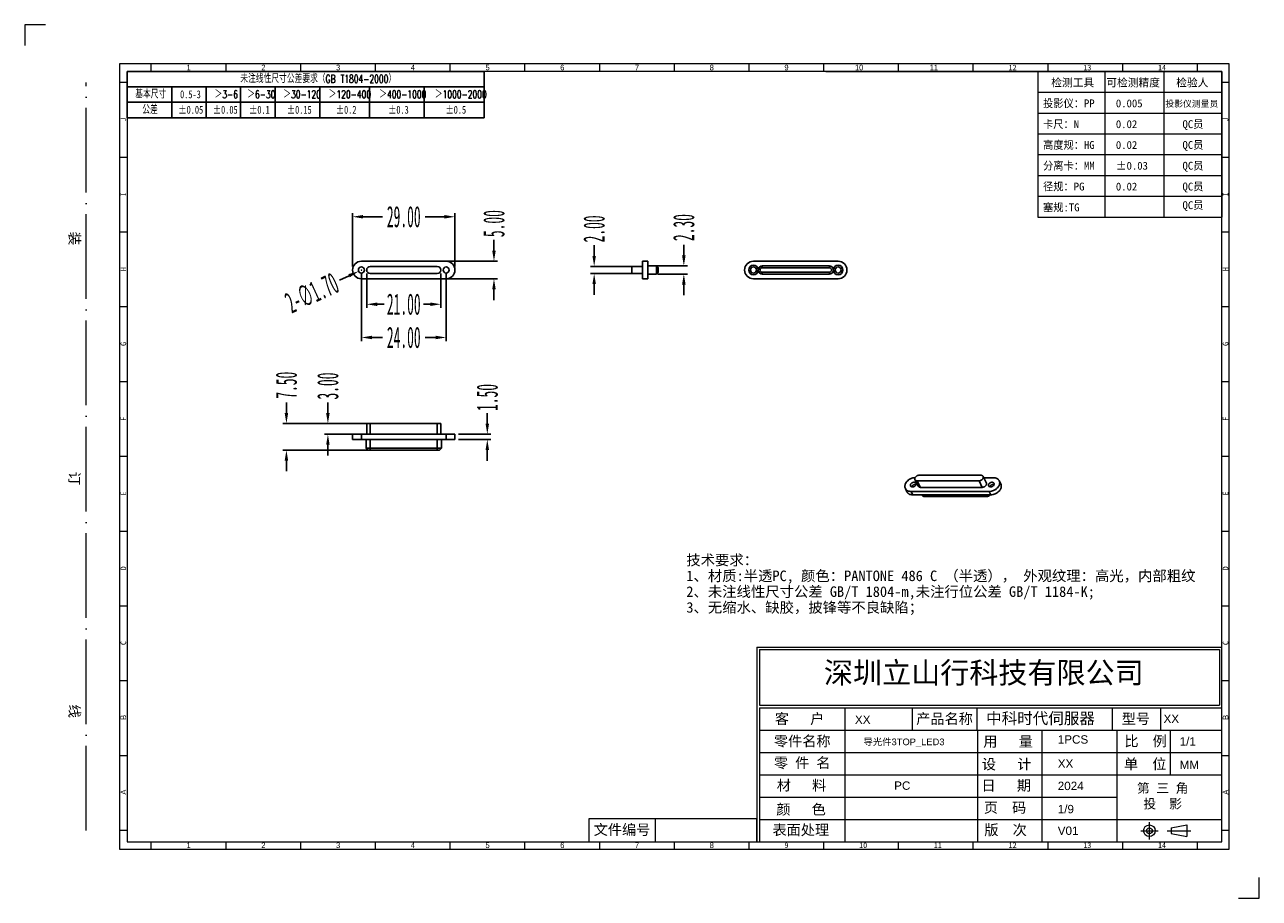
# Model space of a CAD drawing. Header units: millimetres. Extents: x 4126 to 4476, y 2306 to 2554.
import ezdxf

# ---------------------------------------------------------------- set-up
doc = ezdxf.new("R2010")
doc.units = ezdxf.units.MM
for name, pattern in [('ACAD_ISO04W100', [30, 24, -3, 0, -3]), ('CENTERLINE', [30, 12, -1.5, 3, -1.5, 12]), ('SLD-实线', [0])]:
    doc.linetypes.add(name, pattern=pattern)
for name, color, linetype in [('35002034-01_DXF_TEXT', 7, 'Continuous'), ('FRAME', 4, 'Continuous'), ('蓝色线', 5, 'SLD-实线')]:
    doc.layers.add(name, color=color, linetype=linetype)
doc.layers.add('框', color=1, linetype='CENTERLINE', lineweight=5)
doc.styles.add('s', font='txt')
doc.styles.add('SIMPLEX', font='SIMPLEX.shx', dxfattribs={"height": 3.5})
doc.styles.add('SLDTEXTSTYLE1', font='TXT', dxfattribs={"width": 0.469})
doc.styles.add('SLDTEXTSTYLE6', font='TXT', dxfattribs={"width": 0.7, "bigfont": 'bigfont'})
doc.styles.add('SLDTEXTSTYLE7', font='TXT', dxfattribs={"width": 0.7})
doc.styles.get("Standard").update_dxf_attribs({"font": 'arial.ttf'})
doc.styles.add('STYLE3', font='swissi.ttf', dxfattribs={"height": 3})
doc.dimstyles.new('副本 SLDDIMSTYLE1', dxfattribs={"dimtxt": 6, "dimasz": 3, "dimexe": 1, "dimexo": 1, "dimgap": 0.875, "dimtad": 0, "dimrnd": 1e-09, "dimzin": 4, "dimdsep": 46, "dimtxsty": 'SLDTEXTSTYLE1', "dimcen": 0.09, "dimclrd": 4, "dimclre": 4, "dimclrt": 6, "dimadec": 0, "dimazin": 0, "dimtfac": 1, "dimtofl": 0, "dimtmove": 0, "dimatfit": 3, "dimfxl": 0, "dimtolj": 1, "dimtzin": 12, "dimarcsym": 0})

# ---------------------------------------------------------------- blocks, each defined once
blk = doc.blocks.new('SW_TABLEANNOTATION_0')
at = {"layer": '蓝色线', "color": 0}
for p, q in [((0, 0), (0, -12.39)), ((95.59, 0), (0, 0)), ((95.59, -12.39), (95.59, 0)), ((0, -4.13), (95.59, -4.13)), ((11.95, -4.13), (11.95, -12.39)), ((21.18, -4.13), (21.18, -12.39)), ((30.4, -4.13), (30.4, -12.39)), ((39.63, -4.13), (39.63, -12.39)), ((51.58, -4.13), (51.58, -12.39)), ((64.89, -4.13), (64.89, -12.39)), ((79.56, -4.13), (79.56, -12.39)), ((0, -8.26), (95.59, -8.26)), ((0, -12.39), (95.59, -12.39))]:
    blk.add_line(p, q, dxfattribs=at)
at = {"layer": '蓝色线', "color": 0, "attachment_point": 1}
for s, insert, char_height, style in [('\\M+196A2\\M+1928D线\\M+190AB\\M+18EDA\\M+190A1\\M+18CF6\\M+18DB7\\M+19776\\M+18B81\\M+18169GB T1804-2000\\M+1816A', (30.32, -0.93), 2.11667, 'SLDTEXTSTYLE6'), ('\\M+18AEE\\M+1967B\\M+18EDA\\M+190A1', (2.2, -5.06), 2.1167, 'SLDTEXTSTYLE6'), ('0.5-3', (14.2, -5.06), 2.117, 'SLDTEXTSTYLE7'), ('\\M+181843-6', (23.43, -5.06), 2.1167, 'SLDTEXTSTYLE6'), ('\\M+181846-30', (32.18, -5.06), 2.1167, 'SLDTEXTSTYLE6'), ('\\M+1818430-120', (41.82, -5.06), 2.1167, 'SLDTEXTSTYLE6'), ('\\M+18184120-400', (53.98, -5.06), 2.1167, 'SLDTEXTSTYLE6'), ('\\M+18184400-1000', (67.5, -5.06), 2.1167, 'SLDTEXTSTYLE6'), ('\\M+181841000-2000', (82.38, -5.06), 2.1167, 'SLDTEXTSTYLE6'), ('\\M+18CF6\\M+18DB7', (4.09, -9.19), 2.1167, 'SLDTEXTSTYLE6'), ('\\M+5A1C00.05', (13.73, -9.19), 2.1167, 'SLDTEXTSTYLE7'), ('\\M+5A1C00.05', (22.95, -9.19), 2.1167, 'SLDTEXTSTYLE7'), ('\\M+5A1C00.1', (32.65, -9.19), 2.1167, 'SLDTEXTSTYLE7'), ('\\M+5A1C00.15', (42.77, -9.19), 2.1167, 'SLDTEXTSTYLE7'), ('\\M+5A1C00.2', (55.87, -9.19), 2.1167, 'SLDTEXTSTYLE7'), ('\\M+5A1C00.3', (69.86, -9.19), 2.1167, 'SLDTEXTSTYLE7'), ('\\M+5A1C00.5', (85.21, -9.19), 2.1167, 'SLDTEXTSTYLE7')]:
    blk.add_mtext(s, dxfattribs=dict(at, insert=insert, char_height=char_height, style=style))
blk = doc.blocks.new('*D178')
at = {"color": 4, "lineweight": -2}
for p, q in [((4200, 2443.72), (4200, 2446.72)), ((4225.45, 2440.72), (4199, 2440.72)), ((4224.42, 2433.22), (4199, 2433.22)), ((4200, 2430.22), (4200, 2427.22))]:
    blk.add_line(p, q, dxfattribs=at)
at = {"color": 4}
for points in [[(4199.5, 2443.72), (4200.5, 2443.72), (4200, 2440.72)], [(4199.5, 2430.22), (4200.5, 2430.22), (4200, 2433.22)]]:
    blk.add_solid(points, dxfattribs=at)
at = {"layer": 'Defpoints', "color": 0}
for p in [(4200, 2440.72), (4226.45, 2440.72), (4225.42, 2433.22)]:
    blk.add_point(p, dxfattribs=at)
at = {"color": 6, "insert": (4200, 2451.58), "char_height": 6, "attachment_point": 5, "rotation": 90, "style": 'SLDTEXTSTYLE1'}
blk.add_mtext('\\A1;7.50', dxfattribs=at)
blk = doc.blocks.new('*D179')
at = {"color": 4, "lineweight": -2}
for p, q in [((4256.91, 2440.72), (4256.91, 2443.72)), ((4248.74, 2437.72), (4257.91, 2437.72)), ((4248.74, 2436.22), (4257.91, 2436.22)), ((4256.91, 2433.22), (4256.91, 2430.22))]:
    blk.add_line(p, q, dxfattribs=at)
at = {"color": 4}
for points in [[(4256.41, 2440.72), (4257.41, 2440.72), (4256.91, 2437.72)], [(4256.41, 2433.22), (4257.41, 2433.22), (4256.91, 2436.22)]]:
    blk.add_solid(points, dxfattribs=at)
at = {"layer": 'Defpoints', "color": 0}
for p in [(4247.74, 2437.72), (4256.91, 2437.72), (4247.74, 2436.22)]:
    blk.add_point(p, dxfattribs=at)
at = {"color": 6, "insert": (4256.91, 2448.11), "char_height": 6, "attachment_point": 5, "rotation": 90, "style": 'SLDTEXTSTYLE1'}
blk.add_mtext('\\A1;1.50', dxfattribs=at)
blk = doc.blocks.new('*D180')
at = {"color": 4, "lineweight": -2}
for p, q in [((4211.75, 2443.72), (4211.75, 2446.72)), ((4218.73, 2440.72), (4210.75, 2440.72)), ((4218.73, 2437.72), (4210.75, 2437.72)), ((4211.75, 2434.72), (4211.75, 2431.72))]:
    blk.add_line(p, q, dxfattribs=at)
at = {"color": 4}
for points in [[(4211.25, 2443.72), (4212.25, 2443.72), (4211.75, 2440.72)], [(4211.25, 2434.72), (4212.25, 2434.72), (4211.75, 2437.72)]]:
    blk.add_solid(points, dxfattribs=at)
at = {"layer": 'Defpoints', "color": 0}
for p in [(4211.75, 2440.72), (4219.73, 2440.72), (4219.73, 2437.72)]:
    blk.add_point(p, dxfattribs=at)
at = {"color": 6, "insert": (4211.75, 2451.35), "char_height": 6, "attachment_point": 5, "rotation": 90, "style": 'SLDTEXTSTYLE1'}
blk.add_mtext('\\A1;3.00', dxfattribs=at)
blk = doc.blocks.new('*D181')
at = {"color": 4, "lineweight": -2}
for p, q in [((4218.74, 2485.2), (4218.74, 2500.27)), ((4221.74, 2499.27), (4227.21, 2499.27)), ((4244.74, 2499.27), (4239.28, 2499.27)), ((4247.74, 2485.2), (4247.74, 2500.27))]:
    blk.add_line(p, q, dxfattribs=at)
at = {"color": 4}
for points in [[(4221.74, 2499.77), (4221.74, 2498.77), (4218.74, 2499.27)], [(4244.74, 2499.77), (4244.74, 2498.77), (4247.74, 2499.27)]]:
    blk.add_solid(points, dxfattribs=at)
at = {"layer": 'Defpoints', "color": 0}
for p in [(4247.74, 2499.27), (4218.74, 2484.2), (4247.74, 2484.2)]:
    blk.add_point(p, dxfattribs=at)
at = {"color": 6, "insert": (4233.24, 2499.27), "char_height": 6, "attachment_point": 5, "style": 'SLDTEXTSTYLE1'}
blk.add_mtext('\\A1;29.00', dxfattribs=at)
blk = doc.blocks.new('*D182')
at = {"color": 4, "lineweight": -2}
for p, q in [((4222.74, 2483.2), (4222.74, 2473.5)), ((4243.74, 2483.2), (4243.74, 2473.5)), ((4225.74, 2474.5), (4227.68, 2474.5)), ((4240.74, 2474.5), (4238.81, 2474.5))]:
    blk.add_line(p, q, dxfattribs=at)
at = {"color": 4}
for points in [[(4225.74, 2475), (4225.74, 2474), (4222.74, 2474.5)], [(4240.74, 2475), (4240.74, 2474), (4243.74, 2474.5)]]:
    blk.add_solid(points, dxfattribs=at)
at = {"layer": 'Defpoints', "color": 0}
for p in [(4222.74, 2484.2), (4243.74, 2484.2), (4243.74, 2474.5)]:
    blk.add_point(p, dxfattribs=at)
at = {"color": 6, "insert": (4233.24, 2474.5), "char_height": 6, "attachment_point": 5, "style": 'SLDTEXTSTYLE1'}
blk.add_mtext('\\A1;21.00', dxfattribs=at)
blk = doc.blocks.new('*D183')
at = {"color": 4, "lineweight": -2}
for p, q in [((4221.24, 2483.2), (4221.24, 2464.1)), ((4245.24, 2483.2), (4245.24, 2464.1)), ((4224.24, 2465.1), (4227.21, 2465.1)), ((4242.24, 2465.1), (4239.28, 2465.1))]:
    blk.add_line(p, q, dxfattribs=at)
at = {"color": 4}
for points in [[(4224.24, 2465.6), (4224.24, 2464.6), (4221.24, 2465.1)], [(4242.24, 2465.6), (4242.24, 2464.6), (4245.24, 2465.1)]]:
    blk.add_solid(points, dxfattribs=at)
at = {"layer": 'Defpoints', "color": 0}
for p in [(4221.24, 2484.2), (4245.24, 2484.2), (4245.24, 2465.1)]:
    blk.add_point(p, dxfattribs=at)
at = {"color": 6, "insert": (4233.24, 2465.1), "char_height": 6, "attachment_point": 5, "style": 'SLDTEXTSTYLE1'}
blk.add_mtext('\\A1;24.00', dxfattribs=at)
blk = doc.blocks.new('*D184')
at = {"color": 4, "lineweight": -2}
for p, q in [((4221.15, 2484.2), (4221.33, 2484.2)), ((4221.24, 2484.11), (4221.24, 2484.29)), ((4215.02, 2481.33), (4217.75, 2482.59))]:
    blk.add_line(p, q, dxfattribs=at)
at = {"color": 4}
blk.add_solid([(4217.54, 2483.04), (4217.96, 2482.13), (4220.47, 2483.84)], dxfattribs=at)
at = {"layer": 'Defpoints', "color": 0}
for p in [(4220.47, 2483.84), (4222.02, 2484.56)]:
    blk.add_point(p, dxfattribs=at)
at = {"color": 6, "insert": (4207.2, 2477.73), "char_height": 6, "attachment_point": 5, "rotation": 24.7526, "style": 'SLDTEXTSTYLE1'}
blk.add_mtext('\\A1;2-∅1.70', dxfattribs=at)
blk = doc.blocks.new('*D185')
at = {"color": 4, "lineweight": -2}
for p, q in [((4287.18, 2488.2), (4287.18, 2491.2)), ((4298.35, 2485.2), (4286.18, 2485.2)), ((4298.35, 2483.2), (4286.18, 2483.2)), ((4287.18, 2480.2), (4287.18, 2477.2))]:
    blk.add_line(p, q, dxfattribs=at)
at = {"color": 4}
for points in [[(4286.68, 2488.2), (4287.68, 2488.2), (4287.18, 2485.2)], [(4286.68, 2480.2), (4287.68, 2480.2), (4287.18, 2483.2)]]:
    blk.add_solid(points, dxfattribs=at)
at = {"layer": 'Defpoints', "color": 0}
for p in [(4287.18, 2485.2), (4299.35, 2485.2), (4299.35, 2483.2)]:
    blk.add_point(p, dxfattribs=at)
at = {"color": 6, "insert": (4287.18, 2495.83), "char_height": 6, "attachment_point": 5, "rotation": 90, "style": 'SLDTEXTSTYLE1'}
blk.add_mtext('\\A1;2.00', dxfattribs=at)
blk = doc.blocks.new('*D186')
at = {"color": 4, "lineweight": -2}
for p, q in [((4258.8, 2489.7), (4258.8, 2492.7)), ((4242.24, 2486.7), (4259.8, 2486.7)), ((4240.96, 2481.7), (4259.8, 2481.7)), ((4258.8, 2478.7), (4258.8, 2475.7))]:
    blk.add_line(p, q, dxfattribs=at)
at = {"color": 4}
for points in [[(4258.3, 2489.7), (4259.3, 2489.7), (4258.8, 2486.7)], [(4258.3, 2478.7), (4259.3, 2478.7), (4258.8, 2481.7)]]:
    blk.add_solid(points, dxfattribs=at)
at = {"layer": 'Defpoints', "color": 0}
for p in [(4241.24, 2486.7), (4258.8, 2486.7), (4239.96, 2481.7)]:
    blk.add_point(p, dxfattribs=at)
at = {"color": 6, "insert": (4258.8, 2497.33), "char_height": 6, "attachment_point": 5, "rotation": 90, "style": 'SLDTEXTSTYLE1'}
blk.add_mtext('\\A1;5.00', dxfattribs=at)
blk = doc.blocks.new('*D187')
at = {"color": 4, "lineweight": -2}
for p, q in [((4312.58, 2488.35), (4312.58, 2491.35)), ((4304.6, 2485.35), (4313.58, 2485.35)), ((4305.2, 2483.05), (4313.58, 2483.05)), ((4312.58, 2480.05), (4312.58, 2477.05))]:
    blk.add_line(p, q, dxfattribs=at)
at = {"color": 4}
for points in [[(4312.08, 2488.35), (4313.08, 2488.35), (4312.58, 2485.35)], [(4312.08, 2480.05), (4313.08, 2480.05), (4312.58, 2483.05)]]:
    blk.add_solid(points, dxfattribs=at)
at = {"layer": 'Defpoints', "color": 0}
for p in [(4303.6, 2485.35), (4312.58, 2485.35), (4304.2, 2483.05)]:
    blk.add_point(p, dxfattribs=at)
at = {"color": 6, "insert": (4312.58, 2496.21), "char_height": 6, "attachment_point": 5, "rotation": 90, "style": 'SLDTEXTSTYLE1'}
blk.add_mtext('\\A1;2.30', dxfattribs=at)

msp = doc.modelspace()

# ---------------------------------------------------------------- linework, layer by layer
at = {"color": 7, "linetype": 'Continuous'}
for p, q in [((4221.245, 2486.7), (4245.245, 2486.7)), ((4300.848, 2481.7), (4300.848, 2486.7)), ((4302.348, 2486.7), (4300.848, 2486.7)), ((4302.348, 2486.7), (4302.348, 2481.7)), ((4356.3, 2486.7), (4332.3, 2486.7)), ((4242.745, 2485.2), (4223.745, 2485.2)), ((4223.745, 2483.2), (4242.745, 2483.2)), ((4297.848, 2483.2), (4297.848, 2485.2)), ((4300.848, 2485.2), (4297.848, 2485.2)), ((4300.848, 2483.2), (4297.848, 2483.2)), ((4302.348, 2485.35), (4304.848, 2485.35)), ((4304.848, 2485.35), (4304.848, 2483.05)), ((4305.348, 2484.85), (4304.848, 2485.35)), ((4305.348, 2483.55), (4304.848, 2483.05)), ((4305.348, 2484.85), (4305.348, 2483.55)), ((4334.8, 2484.85), (4334.8, 2485.35)), ((4353.8, 2485.35), (4334.8, 2485.35)), ((4353.8, 2484.85), (4334.8, 2484.85)), ((4334.8, 2483.55), (4334.8, 2483.05)), ((4334.8, 2483.55), (4353.8, 2483.55)), ((4353.8, 2484.85), (4353.8, 2485.35)), ((4353.8, 2483.55), (4353.8, 2483.05)), ((4245.245, 2481.7), (4221.245, 2481.7)), ((4302.348, 2481.7), (4300.848, 2481.7)), ((4302.348, 2483.05), (4304.848, 2483.05)), ((4332.3, 2481.7), (4356.3, 2481.7)), ((4334.8, 2483.05), (4353.8, 2483.05)), ((4218.745, 2437.722), (4218.745, 2436.222)), ((4218.745, 2437.722), (4247.745, 2437.722)), ((4221.245, 2437.722), (4221.245, 2436.222)), ((4222.745, 2437.722), (4222.745, 2440.722)), ((4222.745, 2440.722), (4243.745, 2440.722)), ((4223.745, 2437.722), (4223.745, 2440.722)), ((4242.745, 2437.722), (4242.745, 2440.722)), ((4243.745, 2437.722), (4243.745, 2440.722)), ((4245.245, 2436.222), (4245.245, 2437.722)), ((4247.745, 2436.222), (4247.745, 2437.722)), ((4247.745, 2436.222), (4218.745, 2436.222)), ((4222.595, 2436.222), (4222.595, 2433.722)), ((4223.745, 2433.222), (4223.745, 2436.222)), ((4242.745, 2433.222), (4242.745, 2436.222)), ((4243.895, 2436.222), (4243.895, 2433.722)), ((4223.095, 2433.222), (4222.595, 2433.722)), ((4243.895, 2433.722), (4222.595, 2433.722)), ((4243.395, 2433.222), (4223.095, 2433.222)), ((4243.395, 2433.222), (4243.895, 2433.722)), ((4378.978, 2423.013), (4378.063, 2424.878)), ((4379.634, 2422.671), (4378.719, 2424.535)), ((4378.719, 2424.535), (4396.219, 2424.535)), ((4396.703, 2426.102), (4379.203, 2426.102)), ((4397.134, 2422.671), (4396.219, 2424.535)), ((4398.274, 2423.894), (4397.359, 2425.759)), ((4397.529, 2425.412), (4400.284, 2425.412)), ((4401.923, 2424.555), (4402.381, 2423.623)), ((4375.787, 2421.42), (4375.329, 2422.352)), ((4377.426, 2420.563), (4376.968, 2421.496)), ((4399.074, 2421.496), (4376.968, 2421.496)), ((4399.531, 2420.563), (4377.426, 2420.563)), ((4379.634, 2422.671), (4397.134, 2422.671)), ((4380.014, 2420.563), (4380.064, 2420.461)), ((4380.574, 2420.563), (4380.818, 2420.067)), ((4398.074, 2420.563), (4398.318, 2420.067)), ((4399.074, 2421.496), (4399.531, 2420.563)), ((4398.318, 2420.067), (4380.818, 2420.067))]:
    msp.add_line(p, q, dxfattribs=at)
for centre, radius in [((4221.245, 2484.2), 0.85), ((4245.245, 2484.2), 0.85), ((4332.3, 2484.2), 1.35), ((4332.3, 2484.2), 0.85), ((4356.3, 2484.2), 1.35), ((4356.3, 2484.2), 0.85)]:
    msp.add_circle(centre, radius, dxfattribs=at)
for centre, radius, start, end in [((4221.245, 2484.2), 2.5, 90, 270), ((4245.245, 2484.2), 2.5, 270, 90), ((4332.3, 2484.2), 2.5, 90, 270), ((4356.3, 2484.2), 2.5, 270, 90), ((4223.745, 2484.2), 1, 90, 270), ((4242.745, 2484.2), 1, 270, 90), ((4334.8, 2484.2), 1.15, 90, 270), ((4334.8, 2484.2), 0.65, 90, 270), ((4353.8, 2484.2), 1.15, 270, 90), ((4353.8, 2484.2), 0.65, 270, 90), ((4378.129, 2422.841), 0.652, 69.61813, 70.29273), ((4400.234, 2422.841), 0.652, 69.61813, 70.29273)]:
    msp.add_arc(centre, radius, start, end, dxfattribs=at)
for points, knots in [([(4378.088, 2425.411), (4377.876, 2425.404), (4377.445, 2425.34), (4376.828, 2425.12), (4376.261, 2424.786), (4375.782, 2424.36), (4375.478, 2423.944), (4375.313, 2423.593), (4375.231, 2423.332), (4375.19, 2423.072), (4375.192, 2422.819), (4375.236, 2422.576), (4375.294, 2422.424), (4375.329, 2422.352)], [0, 0, 0, 0, 0.1336625, 0.2722582, 0.4113175, 0.5462415, 0.6732256, 0.7331164, 0.7904337, 0.8453314, 0.8981637, 0.9494827, 1, 1, 1, 1]), ([(4376.791, 2423.454), (4376.813, 2423.528), (4376.889, 2423.675), (4377.032, 2423.827), (4377.171, 2423.932), (4377.326, 2424.022), (4377.533, 2424.099), (4377.787, 2424.131), (4378.023, 2424.097), (4378.189, 2424.011), (4378.286, 2423.914), (4378.322, 2423.858), (4378.337, 2423.828)], [0, 0, 0, 0, 0.1208946, 0.2529832, 0.3220668, 0.3920881, 0.5313645, 0.6645825, 0.7869644, 0.8972886, 0.9492131, 1, 1, 1, 1]), ([(4379.203, 2426.102), (4379.117, 2426.102), (4378.942, 2426.081), (4378.689, 2425.997), (4378.455, 2425.866), (4378.257, 2425.695), (4378.108, 2425.497), (4378.019, 2425.285), (4378.002, 2425.103), (4378.025, 2424.969), (4378.049, 2424.907), (4378.063, 2424.878)], [0, 0, 0, 0, 0.1325246, 0.2709173, 0.4100932, 0.5455218, 0.6730959, 0.7905075, 0.8981191, 0.949471, 1, 1, 1, 1]), ([(4378.063, 2424.878), (4378.089, 2424.825), (4378.162, 2424.726), (4378.317, 2424.616), (4378.508, 2424.549), (4378.647, 2424.535), (4378.719, 2424.535)], [0, 0, 0, 0, 0.2268089, 0.4649604, 0.7224319, 1, 1, 1, 1]), ([(4378.337, 2423.828), (4378.35, 2423.801), (4378.371, 2423.742), (4378.39, 2423.615), (4378.376, 2423.517), (4378.356, 2423.454)], [0, 0, 0, 0, 0.2395448, 0.4838461, 1, 1, 1, 1]), ([(4396.219, 2424.535), (4396.305, 2424.535), (4396.48, 2424.556), (4396.733, 2424.64), (4396.967, 2424.772), (4397.165, 2424.942), (4397.314, 2425.14), (4397.403, 2425.353), (4397.42, 2425.534), (4397.397, 2425.668), (4397.373, 2425.73), (4397.359, 2425.759)], [0, 0, 0, 0, 0.1325246, 0.2709173, 0.4100932, 0.5455218, 0.6730959, 0.7905075, 0.8981191, 0.949471, 1, 1, 1, 1]), ([(4397.359, 2425.759), (4397.333, 2425.812), (4397.261, 2425.912), (4397.106, 2426.021), (4396.914, 2426.088), (4396.775, 2426.102), (4396.703, 2426.102)], [0, 0, 0, 0, 0.2268089, 0.4649604, 0.7224319, 1, 1, 1, 1]), ([(4397.134, 2422.671), (4397.308, 2422.671), (4397.575, 2422.734), (4397.882, 2422.907), (4398.08, 2423.077), (4398.229, 2423.275), (4398.318, 2423.488), (4398.336, 2423.669), (4398.312, 2423.803), (4398.288, 2423.865), (4398.274, 2423.894)], [0, 0, 0, 0, 0.2698204, 0.4092497, 0.5448704, 0.6726343, 0.7902116, 0.8979721, 0.9494023, 1, 1, 1, 1]), ([(4398.896, 2423.454), (4398.919, 2423.528), (4398.995, 2423.675), (4399.137, 2423.827), (4399.277, 2423.932), (4399.431, 2424.022), (4399.639, 2424.099), (4399.893, 2424.131), (4400.128, 2424.097), (4400.295, 2424.011), (4400.392, 2423.914), (4400.428, 2423.858), (4400.442, 2423.828)], [0, 0, 0, 0, 0.1208946, 0.2529832, 0.3220668, 0.3920881, 0.5313645, 0.6645825, 0.7869644, 0.8972886, 0.9492131, 1, 1, 1, 1]), ([(4399.074, 2421.496), (4399.288, 2421.496), (4399.726, 2421.547), (4400.359, 2421.757), (4400.943, 2422.086), (4401.439, 2422.513), (4401.756, 2422.934), (4401.93, 2423.29), (4402.017, 2423.556), (4402.061, 2423.821), (4402.062, 2424.08), (4402.018, 2424.327), (4401.959, 2424.482), (4401.923, 2424.555)], [0, 0, 0, 0, 0.1325613, 0.270699, 0.4098361, 0.5451748, 0.672673, 0.7327906, 0.7902852, 0.8452987, 0.898185, 0.9495076, 1, 1, 1, 1]), ([(4401.923, 2424.555), (4401.891, 2424.621), (4401.815, 2424.748), (4401.669, 2424.919), (4401.493, 2425.067), (4401.218, 2425.236), (4400.812, 2425.378), (4400.464, 2425.412), (4400.284, 2425.412)], [0, 0, 0, 0, 0.1129018, 0.2273074, 0.3445819, 0.4658329, 0.7224464, 1, 1, 1, 1]), ([(4400.442, 2423.828), (4400.455, 2423.801), (4400.477, 2423.742), (4400.496, 2423.615), (4400.481, 2423.517), (4400.462, 2423.454)], [0, 0, 0, 0, 0.2395448, 0.4838461, 1, 1, 1, 1]), ([(4375.329, 2422.352), (4375.361, 2422.287), (4375.438, 2422.16), (4375.584, 2421.989), (4375.759, 2421.841), (4376.034, 2421.672), (4376.44, 2421.53), (4376.788, 2421.496), (4376.968, 2421.496)], [0, 0, 0, 0, 0.1129018, 0.2273074, 0.3445819, 0.4658329, 0.7224464, 1, 1, 1, 1]), ([(4377.426, 2420.563), (4377.246, 2420.563), (4376.898, 2420.597), (4376.492, 2420.74), (4376.217, 2420.908), (4376.041, 2421.057), (4375.895, 2421.227), (4375.819, 2421.354), (4375.787, 2421.42)], [0, 0, 0, 0, 0.2775536, 0.5341671, 0.6554181, 0.7726926, 0.8870982, 1, 1, 1, 1]), ([(4376.81, 2423.079), (4376.797, 2423.107), (4376.775, 2423.165), (4376.757, 2423.292), (4376.771, 2423.391), (4376.791, 2423.454)], [0, 0, 0, 0, 0.2395448, 0.4838461, 1, 1, 1, 1]), ([(4378.356, 2423.454), (4378.333, 2423.38), (4378.258, 2423.233), (4378.115, 2423.081), (4377.976, 2422.976), (4377.821, 2422.886), (4377.613, 2422.808), (4377.36, 2422.777), (4377.124, 2422.811), (4376.958, 2422.897), (4376.86, 2422.994), (4376.825, 2423.05), (4376.81, 2423.079)], [0, 0, 0, 0, 0.1208946, 0.2529832, 0.3220668, 0.3920881, 0.5313645, 0.6645825, 0.7869644, 0.8972886, 0.9492131, 1, 1, 1, 1]), ([(4378.348, 2423.455), (4378.235, 2423.496), (4378.04, 2423.511), (4377.79, 2423.46), (4377.6, 2423.386), (4377.427, 2423.28), (4377.236, 2423.111), (4377.131, 2422.947), (4377.096, 2422.832)], [0, 0, 0, 0, 0.2369421, 0.3670498, 0.5006953, 0.6342346, 0.7640397, 1, 1, 1, 1]), ([(4378.978, 2423.013), (4379.004, 2422.961), (4379.077, 2422.861), (4379.232, 2422.751), (4379.423, 2422.684), (4379.562, 2422.671), (4379.634, 2422.671)], [0, 0, 0, 0, 0.2268537, 0.4650493, 0.7220427, 1, 1, 1, 1]), ([(4380.818, 2420.067), (4380.735, 2420.067), (4380.575, 2420.082), (4380.355, 2420.159), (4380.177, 2420.285), (4380.094, 2420.4), (4380.064, 2420.461)], [0, 0, 0, 0, 0.2779573, 0.5349507, 0.7731463, 1, 1, 1, 1]), ([(4399.417, 2420.562), (4399.349, 2420.486), (4399.192, 2420.348), (4398.92, 2420.191), (4398.624, 2420.091), (4398.418, 2420.067), (4398.318, 2420.067)], [0, 0, 0, 0, 0.2476461, 0.5028771, 0.7565722, 1, 1, 1, 1]), ([(4398.916, 2423.079), (4398.902, 2423.107), (4398.881, 2423.165), (4398.862, 2423.292), (4398.877, 2423.391), (4398.896, 2423.454)], [0, 0, 0, 0, 0.2395448, 0.4838461, 1, 1, 1, 1]), ([(4400.462, 2423.454), (4400.439, 2423.38), (4400.363, 2423.233), (4400.221, 2423.081), (4400.081, 2422.976), (4399.927, 2422.886), (4399.719, 2422.808), (4399.465, 2422.777), (4399.23, 2422.811), (4399.063, 2422.897), (4398.966, 2422.994), (4398.93, 2423.05), (4398.916, 2423.079)], [0, 0, 0, 0, 0.1208946, 0.2529832, 0.3220668, 0.3920881, 0.5313645, 0.6645825, 0.7869644, 0.8972886, 0.9492131, 1, 1, 1, 1]), ([(4400.454, 2423.455), (4400.34, 2423.496), (4400.146, 2423.511), (4399.895, 2423.46), (4399.706, 2423.386), (4399.532, 2423.28), (4399.341, 2423.111), (4399.237, 2422.947), (4399.201, 2422.832)], [0, 0, 0, 0, 0.2369421, 0.3670498, 0.5006953, 0.6342346, 0.7640397, 1, 1, 1, 1]), ([(4402.381, 2423.623), (4402.417, 2423.55), (4402.475, 2423.395), (4402.519, 2423.147), (4402.519, 2422.889), (4402.475, 2422.624), (4402.388, 2422.358), (4402.214, 2422.001), (4401.896, 2421.58), (4401.401, 2421.154), (4400.816, 2420.825), (4400.184, 2420.615), (4399.745, 2420.563), (4399.531, 2420.563)], [0, 0, 0, 0, 0.0504924, 0.101815, 0.1547013, 0.2097148, 0.2672094, 0.327327, 0.4548252, 0.5901639, 0.729301, 0.8674387, 1, 1, 1, 1])]:
    msp.add_open_spline(points, degree=3, knots=knots, dxfattribs=at)
at = {"layer": '框', "color": 1, "linetype": 'Continuous', "lineweight": 15}
for p, q in [((4161.73, 2540.409), (4161.73, 2542.526)), ((4182.899, 2540.409), (4182.899, 2542.526)), ((4204.068, 2540.409), (4204.068, 2542.526)), ((4225.237, 2540.409), (4225.237, 2542.526)), ((4246.405, 2540.409), (4246.405, 2542.526)), ((4267.574, 2540.409), (4267.574, 2542.526)), ((4288.743, 2540.409), (4288.743, 2542.526)), ((4309.912, 2540.409), (4309.912, 2542.526)), ((4331.08, 2540.409), (4331.08, 2542.526)), ((4352.249, 2540.409), (4352.249, 2542.526)), ((4352.807, 2540.409), (4464.973, 2540.409)), ((4373.418, 2540.409), (4373.418, 2542.526)), ((4394.587, 2540.409), (4394.587, 2542.526)), ((4394.587, 2540.409), (4394.587, 2542.526)), ((4412.862, 2540.409), (4412.862, 2499.194)), ((4415.755, 2540.409), (4415.755, 2542.526)), ((4431.841, 2540.409), (4431.841, 2499.194)), ((4436.924, 2540.409), (4436.924, 2542.526)), ((4448.551, 2540.409), (4448.551, 2499.194)), ((4458.093, 2540.409), (4458.093, 2542.526)), ((4464.973, 2540.409), (4464.973, 2499.194)), ((4154.85, 2537.234), (4152.734, 2537.234)), ((4467.09, 2537.234), (4464.973, 2537.234)), ((4412.862, 2534.521), (4464.973, 2534.521)), ((4412.862, 2528.633), (4464.973, 2528.633)), ((4412.862, 2522.745), (4464.973, 2522.745)), ((4154.85, 2516.065), (4152.734, 2516.065)), ((4412.862, 2516.857), (4464.973, 2516.857)), ((4467.09, 2516.065), (4464.973, 2516.065)), ((4412.862, 2510.969), (4464.973, 2510.969)), ((4412.862, 2505.081), (4464.973, 2505.081)), ((4412.862, 2499.194), (4464.973, 2499.194)), ((4154.85, 2494.896), (4152.734, 2494.896)), ((4467.09, 2494.896), (4464.973, 2494.896)), ((4154.85, 2473.727), (4152.734, 2473.727)), ((4467.09, 2473.727), (4464.973, 2473.727)), ((4154.85, 2452.559), (4152.734, 2452.559)), ((4467.09, 2452.559), (4464.973, 2452.559)), ((4154.85, 2431.39), (4152.734, 2431.39)), ((4467.09, 2431.39), (4464.973, 2431.39)), ((4154.85, 2410.221), (4152.734, 2410.221)), ((4467.09, 2410.221), (4464.973, 2410.221)), ((4154.85, 2389.052), (4152.734, 2389.052)), ((4467.09, 2389.052), (4464.973, 2389.052)), ((4333.286, 2377.419), (4464.973, 2377.419)), ((4333.286, 2377.419), (4333.286, 2322.371)), ((4333.979, 2376.726), (4464.28, 2376.726)), ((4333.979, 2376.726), (4333.979, 2360.993)), ((4464.28, 2376.726), (4464.28, 2360.993)), ((4154.85, 2367.884), (4152.734, 2367.884)), ((4467.09, 2367.884), (4464.973, 2367.884)), ((4333.979, 2360.993), (4464.28, 2360.993)), ((4333.979, 2360.3), (4464.973, 2360.3)), ((4333.979, 2360.3), (4333.979, 2322.371)), ((4358.237, 2360.3), (4358.237, 2322.371)), ((4377.275, 2360.3), (4377.275, 2353.976)), ((4395.715, 2353.976), (4395.715, 2360.3)), ((4434.034, 2353.976), (4434.034, 2360.3)), ((4447.585, 2360.3), (4447.585, 2354.17)), ((4333.979, 2353.976), (4464.973, 2353.976)), ((4395.792, 2353.976), (4395.792, 2322.371)), ((4414.005, 2353.976), (4414.005, 2322.371)), ((4435.245, 2353.976), (4435.245, 2322.371)), ((4450.485, 2341.263), (4450.485, 2353.912)), ((4333.979, 2347.651), (4464.973, 2347.651)), ((4154.85, 2346.715), (4152.734, 2346.715)), ((4467.09, 2346.715), (4464.973, 2346.715)), ((4333.979, 2341.327), (4464.973, 2341.327)), ((4333.979, 2335.002), (4435.245, 2335.002)), ((4304.49, 2328.842), (4304.49, 2322.371)), ((4333.979, 2328.678), (4464.973, 2328.678)), ((4444.465, 2323.026), (4444.465, 2327.924)), ((4450.608, 2326.291), (4455.117, 2327.108)), ((4450.608, 2326.291), (4450.608, 2324.659)), ((4455.117, 2327.108), (4455.117, 2323.842)), ((4154.85, 2325.546), (4152.734, 2325.546)), ((4161.73, 2320.254), (4161.73, 2322.371)), ((4182.899, 2320.254), (4182.899, 2322.371)), ((4204.068, 2320.254), (4204.068, 2322.371)), ((4225.237, 2320.254), (4225.237, 2322.371)), ((4246.405, 2320.254), (4246.405, 2322.371)), ((4267.574, 2320.254), (4267.574, 2322.371)), ((4288.743, 2320.254), (4288.743, 2322.371)), ((4309.912, 2320.254), (4309.912, 2322.371)), ((4331.08, 2320.254), (4331.08, 2322.371)), ((4352.249, 2320.254), (4352.249, 2322.371)), ((4373.418, 2320.254), (4373.418, 2322.371)), ((4394.587, 2320.254), (4394.587, 2322.371)), ((4415.755, 2320.254), (4415.755, 2322.371)), ((4436.924, 2320.254), (4436.924, 2322.371)), ((4442.016, 2325.475), (4446.914, 2325.475)), ((4449.496, 2325.475), (4456.184, 2325.475)), ((4450.608, 2324.659), (4455.117, 2323.842)), ((4458.093, 2320.254), (4458.093, 2322.371)), ((4467.09, 2325.546), (4464.973, 2325.546))]:
    msp.add_line(p, q, dxfattribs=at)
at = {"layer": '框', "color": 1, "linetype": 'ACAD_ISO04W100', "lineweight": 15}
msp.add_line((4143.313, 2325.546), (4143.313, 2537.234), dxfattribs=at)
at = {"layer": '框', "color": 1, "linetype": 'Continuous', "lineweight": 15}
for points in [[(4131.748, 2553.637), (4125.86, 2553.637), (4125.86, 2547.749)], [(4469.714, 2306.345), (4475.602, 2306.345), (4475.602, 2312.233)]]:
    msp.add_lwpolyline(points, dxfattribs=at)
for points in [[(4152.734, 2320.254), (4467.09, 2320.254), (4467.09, 2542.526), (4152.734, 2542.526)], [(4154.85, 2322.371), (4464.973, 2322.371), (4464.973, 2540.409), (4154.85, 2540.409)], [(4285.675, 2322.371), (4333.286, 2322.371), (4333.286, 2328.842), (4285.675, 2328.842)]]:
    msp.add_lwpolyline(points, close=True, dxfattribs=at)
for radius in [1.633, 0.816]:
    msp.add_circle((4444.465, 2325.475), radius, dxfattribs=at)

# ---------------------------------------------------------------- block references
at = {"layer": '蓝色线', "xscale": 1.058437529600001, "yscale": 1.058437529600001, "zscale": 1.058437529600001}
msp.add_blockref('SW_TABLEANNOTATION_0', (4154.85, 2540.409), dxfattribs=at)

# ---------------------------------------------------------------- texts
at = {"layer": '35002034-01_DXF_TEXT', "color": 2, "linetype": 'Continuous', "insert": (4313.29, 2403.593), "char_height": 2.98076, "width": 150.62353, "attachment_point": 1, "line_spacing_factor": 0.9}
msp.add_mtext('{\\fSimSun|b0|i0|c134|p2;技术要求：\\P1、材质:半透PC, 颜色：PANTONE 486 C （半透）， 外观纹理：高光，内部粗纹\\P2、未注线性尺寸公差 GB/T 1804-m,未注行位公差 GB/T 1184-K;\\P3、无缩水、缺胶，披锋等不良缺陷；}', dxfattribs=at)
at = {"layer": 'FRAME', "color": 3, "lineweight": 0, "style": 'STYLE3'}
for tag, p, s, height in [('XX', (4361.055, 2355.708), 'XX', 2.3677), ('中科时代伺服器', (4398.211, 2355.689), 'XXXX', 3.2287), ('XX', (4448.471, 2355.981), '项目名称', 2.3677), ('导光件3TOP_LED3', (4363.469, 2349.677), '1*1', 1.8942), ('1PCS', (4418.499, 2350.126), '', 2.368), ('1/1', (4453.028, 2349.572), '', 2.368), ('XX', (4418.499, 2343.291), '', 2.368), ('MM', (4453.028, 2342.971), 'MM', 2.3677), ('PC', (4372.161, 2337.055), '', 2.368), ('2024', (4418.499, 2336.98), '', 2.368), ('1/9', (4418.499, 2330.411), '1', 2.368), ('V01', (4418.499, 2324.293), 'A/01', 2.3677)]:
    msp.add_attdef(tag, p, s, height=height, dxfattribs=at)
at = {"layer": '框', "color": 1, "linetype": 'Continuous', "lineweight": 15}
for s, insert, char_height, width, attachment_point in [('{\\fﾷￂￋￎ_GB2312|b0|i0|c134|p49;1}', (4171.725, 2542.31), 1.58766, 0.81952, 1), ('{\\fﾷￂￋￎ_GB2312|b0|i0|c134|p49;2}', (4192.893, 2542.31), 1.58766, 0.81955, 1), ('{\\fﾷￂￋￎ_GB2312|b0|i0|c134|p49;3}', (4214.062, 2542.31), 1.58766, 0.81955, 1), ('{\\fﾷￂￋￎ_GB2312|b0|i0|c134|p49;4}', (4235.231, 2542.31), 1.58766, 0.81955, 1), ('{\\fﾷￂￋￎ_GB2312|b0|i0|c134|p49;5}', (4256.4, 2542.31), 1.58766, 0.81955, 1), ('{\\fﾷￂￋￎ_GB2312|b0|i0|c134|p49;6}', (4277.568, 2542.31), 1.58766, 0.81955, 1), ('{\\fﾷￂￋￎ_GB2312|b0|i0|c134|p49;7}', (4298.737, 2542.31), 1.58766, 0.81955, 1), ('{\\fﾷￂￋￎ_GB2312|b0|i0|c134|p49;8}', (4319.906, 2542.31), 1.58766, 0.81955, 1), ('{\\fU+FFB7ￂￋￎ_GB|b0|i0|c134|p49;9}', (4342.255, 2542.31), 1.58766, 0.81955, 3), ('{\\fU+FFB7ￂￋￎ_GB|b0|i0|c134|p49;10}', (4363.424, 2542.31), 1.58766, 0.81955, 3), ('{\\fU+FFB7ￂￋￎ_GB|b0|i0|c134|p49;11}', (4384.592, 2542.31), 1.58766, 0.81955, 3), ('{\\fFangSong_GB2312|b0|i0|c134|p49;12}', (4404.581, 2542.31), 1.58766, 0.81952, 1), ('{\\fFangSong_GB2312|b0|i0|c134|p49;13}', (4425.75, 2542.31), 1.58766, 0.81955, 1), ('{\\fFangSong_GB2312|b0|i0|c134|p49;14}', (4446.918, 2542.31), 1.58766, 0.81955, 1), ('{\\fKaiTi_GB2312|b0|i0|c134|p49;检测工具}', (4416.668, 2538.375), 2.22829, 22.74707, 1), ('{\\fKaiTi_GB2312|b0|i0|c134|p49;可检测精度}', (4432.263, 2538.375), 2.22829, 22.74707, 1), ('{\\fKaiTi_GB2312|b0|i0|c134|p49;检验人}', (4452.057, 2538.375), 2.22829, 22.74707, 1), ('{\\fKaiTi_GB2312|b0|i0|c134|p49;0.005}', (4434.966, 2532.487), 2.22829, 22.74707, 1), ('{\\fKaiTi_GB2312|b0|i0|c134|p49;0.02}', (4434.966, 2526.599), 2.22829, 22.74707, 1), ('{\\fKaiTi_GB2312|b0|i0|c134|p49;0.02}', (4434.966, 2520.711), 2.22829, 22.74707, 1), ('{\\fKaiTi_GB2312|b0|i0|c134|p49;0.02}', (4434.966, 2508.935), 2.22829, 22.74707, 1), ('{\\fSimSun|b0|i0|c134|p2;深圳立山行科技有限公司}', (4352.279, 2373.224), 6.03618, 94.86072, 1), ('{\\fKaiTi_GB2312|b0|i0|c134|p49;\\H0.9645x;第 三 角\\P 投  影}', (4440.942, 2338.891), 2.77235, 16.83628, 1), ('{\\fﾷￂￋￎ_GB2312|b0|i0|c134|p49;1}', (4171.725, 2322.155), 1.58766, 0.81952, 1), ('{\\fﾷￂￋￎ_GB2312|b0|i0|c134|p49;2}', (4192.893, 2322.155), 1.58766, 0.81955, 1), ('{\\fﾷￂￋￎ_GB2312|b0|i0|c134|p49;3}', (4214.062, 2322.155), 1.58766, 0.81955, 1), ('{\\fﾷￂￋￎ_GB2312|b0|i0|c134|p49;4}', (4235.231, 2322.155), 1.58766, 0.81955, 1), ('{\\fﾷￂￋￎ_GB2312|b0|i0|c134|p49;5}', (4256.4, 2322.155), 1.58766, 0.81955, 1), ('{\\fﾷￂￋￎ_GB2312|b0|i0|c134|p49;6}', (4277.568, 2322.155), 1.58766, 0.81955, 1), ('{\\fﾷￂￋￎ_GB2312|b0|i0|c134|p49;7}', (4298.737, 2322.155), 1.58766, 0.81955, 1), ('{\\fﾷￂￋￎ_GB2312|b0|i0|c134|p49;8}', (4319.906, 2322.155), 1.58766, 0.81955, 1), ('{\\fFangSong_GB2312|b0|i0|c134|p49;9}', (4341.075, 2322.155), 1.58766, 0.81952, 1), ('{\\fFangSong_GB2312|b0|i0|c134|p49;10}', (4362.243, 2322.155), 1.58762, 0.81955, 1), ('{\\fFangSong_GB2312|b0|i0|c134|p49;11}', (4383.412, 2322.155), 1.58766, 0.81955, 1), ('{\\fFangSong_GB2312|b0|i0|c134|p49;12}', (4404.581, 2322.155), 1.58766, 0.81952, 1), ('{\\fFangSong_GB2312|b0|i0|c134|p49;13}', (4425.75, 2322.155), 1.58766, 0.81955, 1), ('{\\fFangSong_GB2312|b0|i0|c134|p49;14}', (4446.918, 2322.155), 1.58766, 0.81955, 1)]:
    msp.add_mtext(s, dxfattribs=dict(at, insert=insert, char_height=char_height, width=width, attachment_point=attachment_point))
for s, insert, char_height, width, attachment_point, style in [('投影仪：PP', (4414.338, 2532.487), 2.2283, 22.74707, 1, 's'), ('投影仪测量员', (4449.006, 2532.163), 1.7826, 18.19765, 1, 's'), ('卡尺：N', (4414.338, 2526.599), 2.2283, 22.74707, 1, 's'), ('QC员', (4453.839, 2526.599), 2.2283, 22.74707, 1, 's'), ('高度规：HG', (4414.338, 2520.711), 2.2283, 22.74707, 1, 's'), ('QC员', (4453.839, 2520.711), 2.2283, 22.74707, 1, 's'), ('分离卡：MM', (4414.338, 2514.823), 2.2283, 22.74707, 1, 's'), ('%%P0.03', (4434.966, 2514.823), 2.2283, 22.74707, 1, 's'), ('QC员', (4453.839, 2514.823), 2.2283, 22.74707, 1, 's'), ('径规：PG', (4414.338, 2508.935), 2.2283, 22.74707, 1, 's'), ('QC员', (4453.839, 2508.935), 2.2283, 22.74707, 1, 's'), ('塞规:TG', (4414.338, 2503.047), 2.2283, 22.74707, 1, 's'), ('QC员', (4453.839, 2503.661), 2.2283, 22.74707, 1, 's'), ('{\\fKaiTi_GB2312|b0|i0|c134|p49;客   户}', (4345.37, 2356.995), 2.94134, 24.34398, 5, 'SIMPLEX'), ('{\\fKaiTi_GB2312|b0|i0|c134|p49;产品名称}', (4386.44, 2356.995), 2.94134, 24.34398, 5, 'SIMPLEX'), ('{\\fKaiTi_GB2312|b0|i0|c134|p49;型号}', (4440.641, 2356.995), 2.94134, 24.34398, 5, 'SIMPLEX'), ('{\\fSimSun|b0|i0|c134|p2;零件名称}', (4346.122, 2350.671), 2.94134, 24.34398, 5, 'SIMPLEX'), ('{\\fSimSun|b0|i0|c134|p2;用   量}', (4404.433, 2350.571), 2.94134, 24.34398, 5, 'SIMPLEX'), ('{\\fKaiTi_GB2312|b0|i0|c134|p49;比  例}', (4443.413, 2350.675), 2.94134, 24.34398, 5, 'SIMPLEX'), ('{\\fSimSun|b0|i0|c134|p2;零 件 名}', (4346.122, 2344.518), 2.94134, 24.34398, 5, 'SIMPLEX'), ('{\\fSimSun|b0|i0|c134|p2;设   计}', (4404.028, 2344.145), 2.94134, 20.93634, 5, 'SIMPLEX'), ('{\\fKaiTi_GB2312|b0|i0|c134|p49;单  位 }', (4443.278, 2344.225), 2.94134, 24.34398, 5, 'SIMPLEX'), ('{\\fSimSun|b0|i0|c134|p2;材   料}', (4345.917, 2338.194), 2.94134, 24.34398, 5, 'SIMPLEX'), ('{\\fSimSun|b0|i0|c134|p2;日   期}', (4403.919, 2338.123), 2.94134, 24.34398, 5, 'SIMPLEX'), ('{\\fSimSun|b0|i0|c134|p2;颜   色}', (4345.786, 2331.353), 2.94134, 24.34398, 5, 'SIMPLEX'), ('{\\fSimSun|b0|i0|c134|p2;页\\fKaiTi_GB2312|b0|i0|c134|p49;  \\fSimSun|b0|i0|c134|p2;码}', (4403.568, 2331.869), 2.94134, 24.34398, 5, 'SIMPLEX'), ('{\\fSimSun|b0|i0|c134|p2;表面处理}', (4345.723, 2325.545), 2.94134, 24.34398, 5, 'SIMPLEX'), ('{\\fKaiTi_GB2312|b0|i0|c134|p49;版  次}', (4403.723, 2325.545), 2.94134, 24.34398, 5, 'SIMPLEX')]:
    msp.add_mtext(s, dxfattribs=dict(at, insert=insert, char_height=char_height, width=width, attachment_point=attachment_point, style=style))
at = {"layer": '框', "color": 1, "linetype": 'Continuous', "lineweight": 15, "char_height": 1.588, "width": 2.11688, "attachment_point": 1, "rotation": 90, "style": 's'}
for s, insert in [('J', (4153.009, 2526.207)), ('J', (4465.248, 2526.207)), ('I', (4153.009, 2505.038)), ('I', (4465.248, 2505.038)), ('H', (4153.009, 2483.87)), ('H', (4465.248, 2483.87)), ('G', (4153.009, 2462.701)), ('G', (4465.248, 2462.701)), ('F', (4153.009, 2441.532)), ('F', (4465.248, 2441.532)), ('E', (4153.009, 2420.363)), ('E', (4465.248, 2420.363)), ('D', (4153.009, 2399.195)), ('D', (4465.248, 2399.195)), ('C', (4153.009, 2378.026)), ('C', (4465.248, 2378.026))]:
    msp.add_mtext(s, dxfattribs=dict(at, insert=insert))
at = {"layer": '框', "color": 1, "linetype": 'ACAD_ISO04W100', "lineweight": 15, "insert": (4139.798, 2426.211), "char_height": 2.94396, "width": 155.78179, "attachment_point": 5, "rotation": 270, "style": 's'}
msp.add_mtext('装                                订                               线', dxfattribs=at)
at = {"layer": '框', "color": 1, "linetype": 'Continuous', "lineweight": 15, "char_height": 1.58766, "width": 2.11688, "attachment_point": 1, "rotation": 90}
for s, insert in [('{\\f\uffbfﾬￌﾣﾤ_GB2312|b0|i0|c134|p49;B}', (4153.009, 2356.857)), ('{\\f\uffbfﾬￌﾣﾤ_GB2312|b0|i0|c134|p49;B}', (4465.248, 2356.857)), ('{\\f\uffbfﾬￌﾣﾤ_GB2312|b0|i0|c134|p49;A}', (4153.009, 2335.688)), ('{\\f\uffbfﾬￌﾣﾤ_GB2312|b0|i0|c134|p49;A}', (4465.248, 2335.688))]:
    msp.add_mtext(s, dxfattribs=dict(at, insert=insert))
at = {"layer": '框', "color": 1, "lineweight": 15, "insert": (4295.083, 2325.606), "char_height": 2.94396, "width": 18.81569, "attachment_point": 5, "style": 'SIMPLEX'}
msp.add_mtext('{\\fSimSun|b0|i0|c134|p54;文件编号}', dxfattribs=at)

# ---------------------------------------------------------------- dimensions: what is measured, and where the dimension line sits
for base, p1, p2, picture, middle in [((4258.797, 2486.7), (4239.964, 2481.7), (4241.244, 2486.7), '*D186', (4258.797, 2497.327)), ((4312.583, 2485.35), (4304.196, 2483.05), (4303.598, 2485.35), '*D187', (4312.583, 2496.211)), ((4287.179, 2485.2), (4299.348, 2483.2), (4299.348, 2485.2), '*D185', (4287.179, 2495.827)), ((4200.001, 2440.722), (4225.415, 2433.222), (4226.45, 2440.722), '*D178', (4200.001, 2451.583)), ((4211.752, 2440.722), (4219.732, 2437.722), (4219.732, 2440.722), '*D180', (4211.752, 2451.349)), ((4256.91, 2437.722), (4247.745, 2436.222), (4247.745, 2437.722), '*D179', (4256.91, 2448.114))]:
    dim = msp.add_linear_dim(base=base, p1=p1, p2=p2, angle=90, dimstyle='副本 SLDDIMSTYLE1')
    dim.commit()
    dim.dimension.update_dxf_attribs({"geometry": picture, "text_midpoint": middle})
for base, p1, p2, picture, middle in [((4247.745, 2499.265), (4218.745, 2484.2), (4247.745, 2484.2), '*D181', (4233.245, 2499.265)), ((4245.245, 2465.101), (4221.245, 2484.2), (4245.245, 2484.2), '*D183', (4233.245, 2465.101)), ((4243.745, 2474.505), (4222.745, 2484.2), (4243.745, 2484.2), '*D182', (4233.245, 2474.505))]:
    dim = msp.add_linear_dim(base=base, p1=p1, p2=p2, dimstyle='副本 SLDDIMSTYLE1')
    dim.commit()
    dim.dimension.update_dxf_attribs({"geometry": picture, "text_midpoint": middle})
dim = msp.add_diameter_dim_2p(p1=(4222.016, 2484.556), p2=(4220.473, 2483.844), text='2-<>', dimstyle='副本 SLDDIMSTYLE1')
dim.commit()
dim.dimension.update_dxf_attribs({"geometry": '*D184', "text_midpoint": (4207.202, 2477.725)})

doc.saveas('drawing.dxf')
